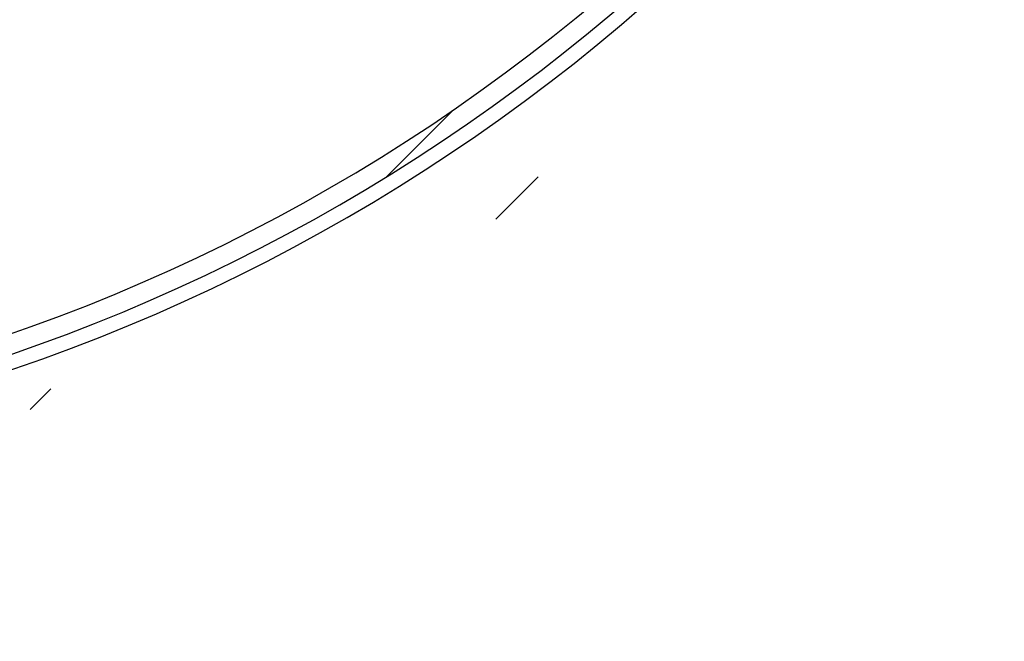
# Model space of a CAD drawing. Header units: inches. Extents: x 170 to 284, y 215 to 248.
# Tile 149 of 195: x 186.588 to 186.804, y 224.194 to 224.33. Entities that reach past the tile are written whole.
import ezdxf

# ---------------------------------------------------------------- set-up
doc = ezdxf.new("R2010")
doc.units = ezdxf.units.IN
doc.header["$LTSCALE"] = 0.25
doc.header["$MEASUREMENT"] = 0
doc.layers.add('RH BENCH MOUNT', color=7, linetype='Continuous')

msp = doc.modelspace()

# ---------------------------------------------------------------- hatches: boundary and pattern name
at = {"layer": 'RH BENCH MOUNT'}
h = msp.add_hatch(dxfattribs=at)
h.set_pattern_fill('ANSI31', color=256, scale=0.34241245, angle=2.8e-322, style=0)
h.set_pattern_definition([(45, (176.1263761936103, 218.320867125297), (-0.03026527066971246, 0.03026527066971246), [])])
edge = h.paths.add_edge_path(flags=0)
edge.add_arc((186.41301658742, 224.2130895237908), 0.021400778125, 89.9999999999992, 390.52248781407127, ccw=False)
edge.add_line((186.41301658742, 224.2344903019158), (186.485779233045, 224.2344903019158))
edge.add_arc((186.485779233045, 224.6453852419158), 0.4108949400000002, 270, 450.0000000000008)
edge.add_line((186.485779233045, 225.0562801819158), (186.00212164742, 225.0562801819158))
edge.add_arc((186.00212164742, 225.0605603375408), 0.004280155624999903, 180.0000000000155, 269.9999999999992, ccw=False)
edge.add_line((185.997841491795, 225.0605603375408), (185.997841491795, 225.1033618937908))
edge.add_arc((186.00212164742, 225.1033618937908), 0.004280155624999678, 360, 540, ccw=False)
edge.add_line((186.006401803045, 225.1033618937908), (186.006401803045, 225.0605603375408))
edge.add_line((186.006401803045, 225.0605603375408), (186.003169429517, 225.0605603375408))
edge.add_line((186.003169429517, 225.0605603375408), (186.003169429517, 225.1033618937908))
edge.add_arc((186.00212164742, 225.1033618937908), 0.001047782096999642, 360, 540.0000000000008)
edge.add_line((186.001073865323, 225.1033618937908), (186.001073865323, 225.0605603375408))
edge.add_arc((186.00212164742, 225.0605603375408), 0.001047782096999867, 180, 270)
edge.add_line((186.00212164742, 225.0595125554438), (186.485779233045, 225.0595125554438))
edge.add_arc((186.485779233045, 224.6453852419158), 0.4141273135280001, 269.9999999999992, 450, ccw=False)
edge.add_line((186.485779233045, 224.2312579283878), (186.41301658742, 224.2312579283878))
edge.add_arc((186.41301658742, 224.2130895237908), 0.018168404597, 450.0000000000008, 750.5224878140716)
edge.add_arc((186.4277648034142, 224.221784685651), 0.001047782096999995, 390.5224878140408, 495.0000000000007)
edge.add_line((186.4270239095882, 224.222525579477), (186.4183287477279, 224.2138304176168))
edge.add_line((186.4183287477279, 224.2138304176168), (186.4160431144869, 224.2161160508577))
edge.add_line((186.4160431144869, 224.2161160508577), (186.4247382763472, 224.224811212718))
edge.add_arc((186.4277648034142, 224.221784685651), 0.004280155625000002, 390.522487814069, 495.0000000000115, ccw=False)
h = msp.add_hatch(dxfattribs=at)
h.set_pattern_fill('ANSI31', color=256, scale=0.34241245, style=0)
h.set_pattern_definition([(45, (176.0930244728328, 218.320867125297), (-0.03026527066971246, 0.03026527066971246), [])])
edge = h.paths.add_edge_path(flags=0)
edge.add_line((186.4524275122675, 225.0520000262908), (186.1100150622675, 225.0520000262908))
edge.add_line((186.1100150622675, 225.0520000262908), (186.1100150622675, 225.0562801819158))
edge.add_line((186.1100150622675, 225.0562801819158), (186.4524275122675, 225.0562801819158))
edge.add_arc((186.4524275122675, 224.6453852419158), 0.4108949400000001, 269.9999999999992, 450, ccw=False)
edge.add_line((186.4524275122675, 224.2344903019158), (186.3796648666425, 224.2344903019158))
edge.add_line((186.3796648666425, 224.2344903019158), (186.3796648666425, 224.2387704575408))
edge.add_line((186.3796648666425, 224.2387704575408), (186.4524275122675, 224.2387704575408))
edge.add_arc((186.4524275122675, 224.6453852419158), 0.406614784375, 270, 450.0000000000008)

# ---------------------------------------------------------------- linework, layer by layer
for radius in [0.4141273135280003, 0.4108949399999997, 0.406614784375]:
    msp.add_arc((186.4524275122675, 224.6453852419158), radius, 269.9999999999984, 90, dxfattribs=at)

doc.saveas('drawing.dxf')
